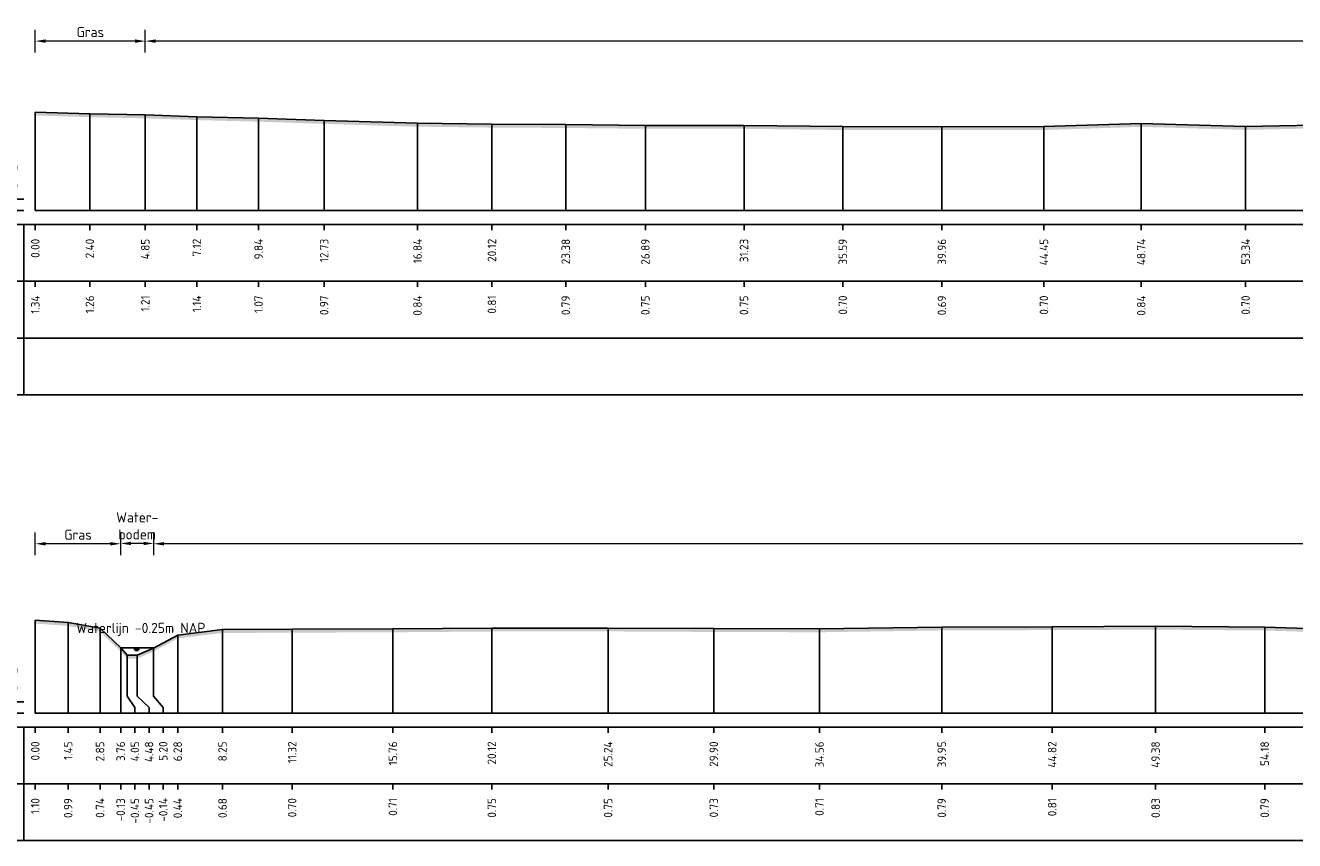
# Model space of a CAD drawing. Header units: metres. Extents: x 128583 to 136452, y 412329 to 415128.
# Tile 213 of 256: x 134945 to 135001, y 414970 to 415006. Entities that reach past the tile are written whole.
import ezdxf
from ezdxf.enums import TextEntityAlignment as Align

# ---------------------------------------------------------------- set-up
doc = ezdxf.new("R2010")
doc.units = ezdxf.units.M
doc.header["$PDMODE"] = 35
doc.header["$PDSIZE"] = 0.075
for name, color, linetype, lineweight in [('X-ME-AL-PROFIEL_HUIDIG MAAIVELD-GD', 8, 'Continuous', 0), ('X-XX-AL-DETAIL1-M', 7, 'Continuous', 18), ('X-XX-AL-NAP-T18', 7, 'Continuous', 18)]:
    doc.layers.add(name, color=color, linetype=linetype, lineweight=lineweight)
for name, color, linetype in [('X-ME-AL-PROFIEL_MAAIVELD-GD', 8, 'Continuous'), ('X-ME-AL-PROFIEL_WATERLIJN-GD', 150, 'Continuous'), ('X-ME-AL-PROFIELRASTER-S', 7, 'Continuous')]:
    doc.layers.add(name, color=color, linetype=linetype)
doc.styles.add('NLCS-ISO-ANNOTATIEF-T18', font='NLCS-ISO.ttf', dxfattribs={"height": 1.8})
doc.styles.add('NLCS-ISO-ANNOTATIVE-T18', font='NLCS-ISO.ttf', dxfattribs={"height": 1.8})
doc.dimstyles.new('NLCS-ANNOTATIEF-T18-PIJL_L2_H0', dxfattribs={"dimtxt": 2.5, "dimasz": 1.8, "dimexe": 2, "dimexo": 2, "dimgap": 0.7, "dimtad": 1, "dimzin": 0, "dimdsep": 46, "dimtxsty": 'NLCS-ISO-ANNOTATIEF-T18', "dimcen": 0, "dimdle": 2, "dimclrd": 256, "dimclre": 256, "dimclrt": 10, "dimaunit": 2, "dimadec": 0, "dimazin": 0, "dimtfac": 1, "dimtdec": 3, "dimtofl": 0, "dimtmove": 0, "dimatfit": 3, "dimfxl": 2, "dimfxlon": 1, "dimtfillclr": 256, "dimtolj": 1, "dimtzin": 0, "dimlwd": -1, "dimlwe": -1, "dimarcsym": 0})

# ---------------------------------------------------------------- blocks, each defined once
blk = doc.blocks.new('SAL-PROFIELRASTER-D')
at = {"color": 0, "linetype": 'ByBlock', "lineweight": -2, "flags": 128}
for points in [[(-2, 0), (-72, 0)], [(-24, 2), (-23, 0), (-22, 2), (-2, 2)], [(-72, -12.5), (-72, -2.5)], [(0, -2.5), (-72, -2.5)], [(-2, -12.5), (-2, -2.5)], [(0, -12.5), (-72, -12.5)]]:
    blk.add_lwpolyline(points, dxfattribs=at)
at = {"color": 0, "linetype": 'ByBlock', "lineweight": -2, "style": 'NLCS-ISO-ANNOTATIVE-T18'}
blk.add_text('NAP', height=2, dxfattribs=at).set_placement((-3, 3), align=Align.RIGHT)
blk.add_text('Afstand', height=2.5, dxfattribs=at).set_placement((-4.5, -7.5), align=Align.MIDDLE_RIGHT)
for tag, height, p in [('PROFIELNR', 5, (-3, 10)), ('SCHAAL', 2, (-3, 6.5)), ('NAP', 2, (-9.94, 3))]:
    blk.add_attdef(tag, text='', height=height, dxfattribs=at).set_placement(p, align=Align.RIGHT)
blk = doc.blocks.new('SAL-PROFIELRASTER_BALK_EIND1-D')
at = {"color": 0, "linetype": 'ByBlock', "lineweight": -2, "flags": 128}
for points in [[(0, 0), (1, 0)], [(0, -2.5), (1, -2.5)], [(0, -12.5), (1, -12.5)]]:
    blk.add_lwpolyline(points, dxfattribs=at)
blk = doc.blocks.new('SAL-PROFIELRASTER_BALK-D')
at = {"color": 0, "linetype": 'ByBlock', "lineweight": -2}
for p, q in [((-72, -12.5), (-72, -2.5)), ((-2, -2.5), (-2, -12.5)), ((0, -12.5), (-72, -12.5))]:
    blk.add_line(p, q, dxfattribs=at)
at = {"color": 0, "linetype": 'ByBlock', "lineweight": -2, "style": 'NLCS-ISO-ANNOTATIVE-T18'}
for tag, height, p in [('TITEL1', 2.5, (-4.5, -6.5)), ('TITEL2', 1.5, (-4.5, -9.5))]:
    blk.add_attdef(tag, text='', height=height, dxfattribs=at).set_placement(p, align=Align.MIDDLE_RIGHT)
blk = doc.blocks.new('SAL-PROFIELRASTER_BALK_EIND2-D')
at = {"color": 0, "linetype": 'ByBlock', "lineweight": -2}
blk.add_line((1, -12.5), (0, -12.5), dxfattribs=at)
blk = doc.blocks.new('SAL-PROFIELRASTER_BALK_DATA-D')
at = {"color": 0, "linetype": 'ByBlock', "lineweight": -2}
blk.add_lwpolyline([(0, -3.5), (0, -2.5)], dxfattribs=at)
at = {"color": 0, "linetype": 'ByBlock', "lineweight": -2, "style": 'NLCS-ISO-ANNOTATIVE-T18'}
blk.add_attdef('GETAL', text='', height=1.5, rotation=90, dxfattribs=at).set_placement((0.75, -5), align=Align.RIGHT)
blk = doc.blocks.new('SAL-PROFIELRASTER_AANHAAL-D')
at = {"color": 9, "linetype": 'ByBlock', "lineweight": -2, "flags": 128}
blk.add_lwpolyline([(0, 1), (0, 0)], dxfattribs=at)
blk = doc.blocks.new('SAL-PROFIELRASTER_AANHAAL_STAGGER-D')
at = {"color": 9, "linetype": 'ByBlock', "lineweight": -2, "flags": 128}
for points in [[(0, 0), (0, -0.25)], [(0, -0.25), (1, -0.75)], [(1, -0.75), (1, -1)]]:
    blk.add_lwpolyline(points, dxfattribs=at)
blk = doc.blocks.new('*D44')
at = {"layer": 'Defpoints', "color": 0, "transparency": 16777216}
for p in [(134945.931, 414982.912), (134949.695, 414978.319), (134945.931, 414975.447)]:
    blk.add_point(p, dxfattribs=at)
at = {"layer": 'X-XX-AL-DETAIL1-M', "transparency": 16777216}
for p, q in [((134945.931, 414982.412), (134945.931, 414983.412)), ((134949.695, 414982.412), (134949.695, 414983.412)), ((134949.245, 414982.912), (134946.381, 414982.912))]:
    blk.add_line(p, q, dxfattribs=at)
for points in [[(134946.381, 414982.987), (134946.381, 414982.837), (134945.931, 414982.912)], [(134949.245, 414982.987), (134949.245, 414982.837), (134949.695, 414982.912)]]:
    blk.add_solid(points, dxfattribs=at)
at = {"layer": 'X-XX-AL-DETAIL1-M', "color": 10, "transparency": 16777216, "insert": (134947.813, 414983.312), "char_height": 0.45, "attachment_point": 5, "style": 'NLCS-ISO-ANNOTATIEF-T18'}
blk.add_mtext('\\A1;Gras', dxfattribs=at)
blk = doc.blocks.new('*D45')
at = {"layer": 'Defpoints', "color": 0, "transparency": 16777216}
for p in [(134949.695, 414982.926), (134949.695, 414978.319), (134951.151, 414978.319)]:
    blk.add_point(p, dxfattribs=at)
at = {"layer": 'X-XX-AL-DETAIL1-M', "transparency": 16777216}
for p, q in [((134949.695, 414982.426), (134949.695, 414983.426)), ((134951.151, 414982.426), (134951.151, 414983.426)), ((134950.701, 414982.926), (134950.145, 414982.926))]:
    blk.add_line(p, q, dxfattribs=at)
for points in [[(134950.145, 414983.001), (134950.145, 414982.851), (134949.695, 414982.926)], [(134950.701, 414983.001), (134950.701, 414982.851), (134951.151, 414982.926)]]:
    blk.add_solid(points, dxfattribs=at)
at = {"layer": 'X-XX-AL-DETAIL1-M', "color": 10, "transparency": 16777216, "insert": (134950.423, 414983.701), "char_height": 0.45, "attachment_point": 5, "style": 'NLCS-ISO-ANNOTATIEF-T18'}
blk.add_mtext('\\A1;Water-\\Pbodem', dxfattribs=at)
blk = doc.blocks.new('*D46')
at = {"layer": 'Defpoints', "color": 0, "transparency": 16777216}
for p in [(134951.151, 414982.912), (134951.151, 414978.319), (135138.945, 414978.194)]:
    blk.add_point(p, dxfattribs=at)
at = {"layer": 'X-XX-AL-DETAIL1-M', "transparency": 16777216}
for p, q in [((134951.151, 414982.412), (134951.151, 414983.412)), ((135138.945, 414982.412), (135138.945, 414983.412)), ((135138.495, 414982.912), (134951.601, 414982.912))]:
    blk.add_line(p, q, dxfattribs=at)
for points in [[(134951.601, 414982.987), (134951.601, 414982.837), (134951.151, 414982.912)], [(135138.495, 414982.987), (135138.495, 414982.837), (135138.945, 414982.912)]]:
    blk.add_solid(points, dxfattribs=at)
at = {"layer": 'X-XX-AL-DETAIL1-M', "color": 10, "transparency": 16777216, "insert": (135044.726, 414983.312), "char_height": 0.45, "attachment_point": 5, "style": 'NLCS-ISO-ANNOTATIEF-T18'}
blk.add_mtext('\\A1;Gras', dxfattribs=at)
blk = doc.blocks.new('*D96')
at = {"layer": 'Defpoints', "color": 0, "transparency": 16777216}
for p in [(134945.931, 415005.076), (134945.931, 414997.61), (134950.78, 414997.61)]:
    blk.add_point(p, dxfattribs=at)
at = {"layer": 'X-XX-AL-DETAIL1-M', "transparency": 16777216}
for p, q in [((134945.931, 415004.576), (134945.931, 415005.576)), ((134950.33, 415005.076), (134946.381, 415005.076)), ((134950.78, 415004.576), (134950.78, 415005.576))]:
    blk.add_line(p, q, dxfattribs=at)
for points in [[(134946.381, 415005.151), (134946.381, 415005.001), (134945.931, 415005.076)], [(134950.33, 415005.151), (134950.33, 415005.001), (134950.78, 415005.076)]]:
    blk.add_solid(points, dxfattribs=at)
at = {"layer": 'X-XX-AL-DETAIL1-M', "color": 10, "transparency": 16777216, "insert": (134948.356, 415005.476), "char_height": 0.45, "attachment_point": 5, "style": 'NLCS-ISO-ANNOTATIEF-T18'}
blk.add_mtext('\\A1;Gras', dxfattribs=at)
blk = doc.blocks.new('*D97')
at = {"layer": 'Defpoints', "color": 0, "transparency": 16777216}
for p in [(134950.78, 415005.076), (135136.257, 415000.362), (134950.78, 414997.61)]:
    blk.add_point(p, dxfattribs=at)
at = {"layer": 'X-XX-AL-DETAIL1-M', "transparency": 16777216}
for p, q in [((134950.78, 415004.576), (134950.78, 415005.576)), ((135135.807, 415005.076), (134951.23, 415005.076)), ((135136.257, 415004.576), (135136.257, 415005.576))]:
    blk.add_line(p, q, dxfattribs=at)
for points in [[(134951.23, 415005.151), (134951.23, 415005.001), (134950.78, 415005.076)], [(135135.807, 415005.151), (135135.807, 415005.001), (135136.257, 415005.076)]]:
    blk.add_solid(points, dxfattribs=at)
at = {"layer": 'X-XX-AL-DETAIL1-M', "color": 10, "transparency": 16777216, "insert": (135027.055, 415005.476), "char_height": 0.45, "attachment_point": 5, "style": 'NLCS-ISO-ANNOTATIEF-T18'}
blk.add_mtext('\\A1;Akker', dxfattribs=at)

msp = doc.modelspace()

# ---------------------------------------------------------------- hatches: boundary and pattern name
at = {"layer": 'X-ME-AL-PROFIEL_HUIDIG MAAIVELD-GD'}
h = msp.add_hatch(dxfattribs=at)
h.set_pattern_fill('AGR-MAAIVELD', color=256, scale=0.1, pattern_type=2)
h.set_pattern_definition([(45, (-1.84706, 78.0789), (-0.5000001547, 0.5000001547), []), (45, (-1.9185, 78.1503), (0, 1.0000003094), [0.707107, -0.707107]), (45, (-1.9899, 78.22176), (0, 1.0000003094), [0.707107, -0.707107]), (45, (-2.06234, 78.2942), (0, 1.0000003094), [0.707107, -0.707107]), (45, (-2.1328, 78.3646), (0, 1.0000003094), [0.707107, -0.707107]), (45, (-2.2042, 78.43604), (0, 1.0000003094), [0.707107, -0.707107]), (45, (-2.2756, 78.5075), (0, 1.0000003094), [0.707107, -0.707107]), (315, (-1.84706, 78.0789), (0.5000001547, 0.5000001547), []), (315, (-1.7756, 78.1503), (1.0000003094, -3e-16), [0.707107, -0.707107]), (315, (-1.7042, 78.22176), (1.0000003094, -3e-16), [0.707107, -0.707107]), (315, (-1.6318, 78.2942), (1.0000003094, -3e-16), [0.707107, -0.707107]), (315, (-1.56134, 78.3646), (1.0000003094, -3e-16), [0.707107, -0.707107]), (315, (-1.4899, 78.43604), (1.0000003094, -3e-16), [0.707107, -0.707107]), (315, (-1.4185, 78.5075), (1.0000003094, -3e-16), [0.707107, -0.707107])])
h.paths.add_polyline_path([(135213.654, 414998.929), (135212.659, 414999.118), (135211.546, 414999.221), (135210.706, 414999.715), (135209.594, 414999.913), (135208.497, 415000.292), (135207.851, 415001.041), (135205.751, 415001.151), (135205.109, 415001.4), (135204.19, 415001.531), (135201.604, 415001.878), (135198.903, 415001.959), (135196.39, 415002.183), (135193.435, 415002.138), (135190.237, 415002.136), (135186.604, 415001.986), (135183.582, 415001.89), (135179.786, 415002.013), (135176.539, 415002.242), (135173.478, 415002.372), (135170.523, 415002.472), (135166.621, 415002.443), (135163.662, 415002.343), (135160.698, 415002.253), (135157.45, 415001.894), (135153.613, 415001.825), (135150.451, 415001.772), (135146.663, 415001.795), (135143.024, 415001.816), (135140.389, 415001.681), (135139.061, 415000.816), (135138.948, 415000.362), (135138.605, 414999.786), (135138.183, 414999.618), (135137.325, 414999.737), (135136.597, 414999.947), (135136.321, 415000.272), (135135.774, 415001.042), (135135.039, 415001.111), (135131.429, 415001.3), (135128.397, 415001.277), (135124.868, 415001.407), (135121.178, 415001.231), (135117.856, 415001.246), (135113.479, 415001.334), (135109.01, 415001.227), (135105.657, 415001.229), (135101.97, 415001.355), (135097.696, 415001.398), (135093.407, 415001.285), (135089.454, 415001.33), (135085.418, 415001.419), (135081.052, 415001.409), (135077.063, 415001.289), (135073.02, 415001.43), (135069.007, 415001.435), (135064.671, 415001.367), (135060.69, 415001.311), (135056.662, 415001.342), (135052.68, 415001.342), (135048.505, 415001.301), (135044.062, 415001.256), (135040.414, 415001.363), (135036.157, 415001.315), (135031.83, 415001.34), (135028.324, 415001.412), (135024.23, 415001.291), (135019.901, 415001.365), (135016.006, 415001.264), (135012.585, 415001.393), (135008.308, 415001.372), (135003.777, 415001.407), (134999.276, 415001.312), (134994.672, 415001.447), (134990.385, 415001.306), (134985.888, 415001.302), (134981.519, 415001.305), (134977.166, 415001.36), (134972.819, 415001.361), (134969.309, 415001.397), (134966.056, 415001.415), (134962.776, 415001.453), (134958.663, 415001.575), (134955.772, 415001.675), (134953.048, 415001.745), (134950.78, 415001.823), (134948.332, 415001.872), (134945.931, 415001.95), (134945.931, 415001.8), (134948.332, 415001.722), (134950.78, 415001.673), (134953.048, 415001.595), (134955.772, 415001.525), (134958.663, 415001.425), (134962.776, 415001.303), (134966.056, 415001.265), (134969.309, 415001.247), (134972.819, 415001.211), (134977.166, 415001.21), (134981.519, 415001.155), (134985.888, 415001.152), (134990.385, 415001.156), (134994.672, 415001.297), (134999.276, 415001.162), (135003.777, 415001.257), (135008.308, 415001.222), (135012.585, 415001.243), (135016.006, 415001.114), (135019.901, 415001.215), (135024.23, 415001.141), (135028.324, 415001.262), (135031.83, 415001.19), (135036.157, 415001.165), (135040.414, 415001.213), (135044.062, 415001.106), (135048.505, 415001.151), (135052.68, 415001.192), (135056.662, 415001.192), (135060.69, 415001.161), (135064.671, 415001.217), (135069.007, 415001.285), (135073.02, 415001.28), (135077.063, 415001.139), (135081.052, 415001.259), (135085.418, 415001.269), (135089.454, 415001.18), (135093.407, 415001.135), (135097.696, 415001.248), (135101.97, 415001.205), (135105.657, 415001.079), (135109.01, 415001.077), (135113.479, 415001.184), (135117.856, 415001.096), (135121.178, 415001.081), (135124.868, 415001.257), (135128.397, 415001.127), (135131.429, 415001.15), (135135.039, 415000.961), (135135.774, 415000.892), (135136.321, 415000.122), (135136.597, 414999.797), (135137.325, 414999.587), (135138.183, 414999.468), (135138.605, 414999.636), (135138.948, 415000.212), (135139.061, 415000.666), (135140.389, 415001.531), (135143.024, 415001.666), (135146.663, 415001.645), (135150.451, 415001.622), (135153.613, 415001.675), (135157.45, 415001.744), (135160.698, 415002.103), (135163.662, 415002.193), (135166.621, 415002.293), (135170.523, 415002.322), (135173.478, 415002.222), (135176.539, 415002.092), (135179.786, 415001.863), (135183.582, 415001.74), (135186.604, 415001.836), (135190.237, 415001.986), (135193.435, 415001.988), (135196.39, 415002.033), (135198.903, 415001.809), (135201.604, 415001.728), (135204.19, 415001.381), (135205.109, 415001.25), (135205.751, 415001.001), (135207.851, 415000.891), (135208.497, 415000.142), (135209.594, 414999.763), (135210.706, 414999.565), (135211.546, 414999.071), (135212.659, 414998.968), (135213.654, 414998.779)])
h = msp.add_hatch(dxfattribs=at)
h.set_pattern_fill('AGR-MAAIVELD', color=256, scale=0.1, pattern_type=2)
h.set_pattern_definition([(45, (0, 102.8921), (-0.5000001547, 0.5000001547), []), (45, (-0.0714, 102.96355), (0, 1.0000003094), [0.707107, -0.707107]), (45, (-0.14286, 103.035), (0, 1.0000003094), [0.707107, -0.707107]), (45, (-0.2153, 103.1074), (0, 1.0000003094), [0.707107, -0.707107]), (45, (-0.2857, 103.1778), (0, 1.0000003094), [0.707107, -0.707107]), (45, (-0.35714, 103.24926), (0, 1.0000003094), [0.707107, -0.707107]), (45, (-0.4286, 103.3207), (0, 1.0000003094), [0.707107, -0.707107]), (315, (0, 102.8921), (0.5000001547, 0.5000001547), []), (315, (0.0714, 102.96355), (1.0000003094, -3e-16), [0.707107, -0.707107]), (315, (0.14286, 103.035), (1.0000003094, -3e-16), [0.707107, -0.707107]), (315, (0.2153, 103.1074), (1.0000003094, -3e-16), [0.707107, -0.707107]), (315, (0.2857, 103.1778), (1.0000003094, -3e-16), [0.707107, -0.707107]), (315, (0.35714, 103.24926), (1.0000003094, -3e-16), [0.707107, -0.707107]), (315, (0.4286, 103.3207), (1.0000003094, -3e-16), [0.707107, -0.707107])])
h.paths.add_polyline_path([(135208.569, 414976.631), (135207.692, 414977.22), (135207.139, 414977.483), (135205.942, 414977.713), (135204.691, 414977.798), (135204.456, 414977.893), (135203.792, 414978.208), (135202.718, 414978.528), (135201.971, 414978.852), (135200.981, 414978.862), (135199.863, 414978.973), (135198.697, 414979.271), (135196.906, 414979.6), (135194.838, 414979.737), (135191.312, 414980.029), (135187.535, 414980.126), (135182.408, 414979.998), (135176.279, 414979.783), (135171.983, 414979.918), (135166.597, 414980.123), (135162.492, 414980.256), (135158.616, 414980.118), (135153.627, 414979.644), (135149.131, 414979.452), (135146.403, 414979.435), (135142.748, 414979.14), (135142.107, 414978.896), (135140.99, 414978.17), (135140.377, 414977.804), (135139.979, 414977.805), (135138.945, 414978.194), (135138.3, 414978.842), (135137.258, 414979.338), (135133.652, 414979.438), (135128.625, 414979.415), (135124.788, 414979.5), (135119.945, 414979.413), (135114.864, 414979.349), (135109.64, 414979.297), (135104.226, 414979.391), (135098.98, 414979.438), (135093.99, 414979.414), (135089.033, 414979.366), (135082.909, 414979.243), (135078.204, 414979.185), (135073.384, 414979.224), (135068.656, 414979.331), (135063.83, 414979.321), (135058.453, 414979.328), (135053.369, 414979.329), (135048.451, 414979.352), (135043.683, 414979.36), (135037.909, 414979.26), (135033.154, 414979.269), (135028.386, 414979.209), (135023.697, 414979.295), (135018.983, 414979.321), (135014.485, 414979.265), (135009.589, 414979.074), (135004.769, 414979.087), (135000.114, 414979.239), (134995.308, 414979.276), (134990.747, 414979.256), (134985.881, 414979.24), (134980.493, 414979.16), (134975.833, 414979.174), (134971.175, 414979.197), (134966.05, 414979.194), (134961.692, 414979.159), (134957.25, 414979.142), (134954.182, 414979.128), (134952.207, 414978.888), (134951.134, 414978.31), (134950.415, 414977.997), (134949.984, 414978.002), (134949.695, 414978.319), (134948.784, 414979.186), (134947.38, 414979.441), (134945.931, 414979.542), (134945.931, 414979.392), (134947.38, 414979.291), (134948.784, 414979.036), (134949.695, 414978.169), (134949.984, 414977.852), (134950.415, 414977.847), (134951.134, 414978.16), (134952.207, 414978.738), (134954.182, 414978.978), (134957.25, 414978.992), (134961.692, 414979.009), (134966.05, 414979.044), (134971.175, 414979.047), (134975.833, 414979.024), (134980.493, 414979.01), (134985.881, 414979.09), (134990.747, 414979.106), (134995.308, 414979.126), (135000.114, 414979.089), (135004.769, 414978.937), (135009.589, 414978.924), (135014.485, 414979.115), (135018.983, 414979.171), (135023.697, 414979.145), (135028.386, 414979.059), (135033.154, 414979.119), (135037.909, 414979.11), (135043.683, 414979.21), (135048.451, 414979.202), (135053.369, 414979.179), (135058.453, 414979.178), (135063.83, 414979.171), (135068.656, 414979.181), (135073.384, 414979.074), (135078.204, 414979.035), (135082.909, 414979.093), (135089.033, 414979.216), (135093.99, 414979.264), (135098.98, 414979.288), (135104.226, 414979.241), (135109.64, 414979.147), (135114.864, 414979.199), (135119.945, 414979.263), (135124.788, 414979.35), (135128.625, 414979.265), (135133.652, 414979.288), (135137.258, 414979.188), (135138.3, 414978.692), (135138.945, 414978.044), (135139.979, 414977.655), (135140.377, 414977.654), (135140.99, 414978.02), (135142.107, 414978.746), (135142.748, 414978.99), (135146.403, 414979.285), (135149.131, 414979.302), (135153.627, 414979.494), (135158.616, 414979.968), (135162.492, 414980.106), (135166.597, 414979.973), (135171.983, 414979.768), (135176.279, 414979.633), (135182.408, 414979.848), (135187.535, 414979.976), (135191.312, 414979.879), (135194.838, 414979.587), (135196.906, 414979.45), (135198.697, 414979.121), (135199.863, 414978.823), (135200.981, 414978.712), (135201.971, 414978.702), (135202.718, 414978.378), (135203.792, 414978.058), (135204.456, 414977.743), (135204.691, 414977.648), (135205.942, 414977.563), (135207.139, 414977.333), (135207.692, 414977.07), (135208.569, 414976.481)])

# ---------------------------------------------------------------- linework, layer by layer
at = {"layer": 'X-ME-AL-PROFIEL_MAAIVELD-GD'}
for points in [[(134945.931, 415001.95), (134948.332, 415001.872), (134950.78, 415001.823), (134953.048, 415001.745), (134955.772, 415001.675), (134958.663, 415001.575), (134962.776, 415001.453), (134966.056, 415001.415), (134969.309, 415001.397), (134972.819, 415001.361), (134977.166, 415001.36), (134981.519, 415001.305), (134985.888, 415001.302), (134990.385, 415001.306), (134994.672, 415001.447), (134999.276, 415001.312), (135003.777, 415001.407)], [(134945.931, 414979.542), (134947.38, 414979.441), (134948.784, 414979.186), (134949.695, 414978.319), (134949.984, 414978.002), (134950.415, 414977.997), (134951.134, 414978.31), (134952.207, 414978.888), (134954.182, 414979.128), (134957.25, 414979.142), (134961.692, 414979.159), (134966.05, 414979.194), (134971.175, 414979.197), (134975.833, 414979.174), (134980.493, 414979.16), (134985.881, 414979.24), (134990.747, 414979.256), (134995.308, 414979.276), (135000.114, 414979.239), (135004.769, 414979.087)]]:
    msp.add_lwpolyline(points, dxfattribs=at)
at = {"layer": 'X-ME-AL-PROFIEL_WATERLIJN-GD'}
for points in [[(134949.695, 414978.319), (134951.151, 414978.319)], [(134950.279, 414978.251), (134950.529, 414978.251)], [(134950.335, 414978.202), (134950.46, 414978.202)]]:
    msp.add_lwpolyline(points, dxfattribs=at)

# ---------------------------------------------------------------- block references
at = {"layer": 'X-ME-AL-PROFIELRASTER-S'}
for p, yscale in [((134945.931, 414997.61), 4.34), ((134948.332, 414997.61), 4.262), ((134950.78, 414997.61), 4.213), ((134953.048, 414997.61), 4.135), ((134955.772, 414997.61), 4.065), ((134958.663, 414997.61), 3.965), ((134962.776, 414997.61), 3.843), ((134966.056, 414997.61), 3.805), ((134969.309, 414997.61), 3.787), ((134972.819, 414997.61), 3.751), ((134977.166, 414997.61), 3.75), ((134981.519, 414997.61), 3.695), ((134985.888, 414997.61), 3.692), ((134990.385, 414997.61), 3.696), ((134994.672, 414997.61), 3.837), ((134999.276, 414997.61), 3.702), ((134945.931, 414975.447), 4.095), ((134945.931, 414975.447), 4.095), ((134947.38, 414975.447), 3.994), ((134947.38, 414975.447), 3.994), ((134948.784, 414975.447), 3.739), ((134948.784, 414975.447), 3.739), ((134952.207, 414975.447), 3.441), ((134952.207, 414975.447), 3.441), ((134954.182, 414975.447), 3.681), ((134954.182, 414975.447), 3.681), ((134957.25, 414975.447), 3.695), ((134957.25, 414975.447), 3.695), ((134961.692, 414975.447), 3.712), ((134961.692, 414975.447), 3.712), ((134966.05, 414975.447), 3.747), ((134966.05, 414975.447), 3.747), ((134971.175, 414975.447), 3.75), ((134971.175, 414975.447), 3.75), ((134975.833, 414975.447), 3.727), ((134975.833, 414975.447), 3.727), ((134980.493, 414975.447), 3.713), ((134980.493, 414975.447), 3.713), ((134985.881, 414975.447), 3.793), ((134985.881, 414975.447), 3.793), ((134990.747, 414975.447), 3.809), ((134990.747, 414975.447), 3.809), ((134995.308, 414975.447), 3.829), ((134995.308, 414975.447), 3.829), ((135000.114, 414975.447), 3.792), ((135000.114, 414975.447), 3.792), ((134949.695, 414975.447), 2.872), ((134949.695, 414975.447), 2.872), ((134951.134, 414976.447), 1.863), ((134951.134, 414976.447), 1.863), ((134949.984, 414976.447), 1.555), ((134950.415, 414976.447), 1.55)]:
    msp.add_blockref('SAL-PROFIELRASTER_AANHAAL-D', p, dxfattribs=dict(at, yscale=yscale))
at = {"layer": 'X-ME-AL-PROFIELRASTER-S', "xscale": 0.25, "yscale": 0.25, "zscale": 0.25}
for name, p, values in [('SAL-PROFIELRASTER-D', (134945.931, 414997.61), {'PROFIELNR': 'CU16', 'SCHAAL': '1:250', 'NAP': '-3.00'}), ('SAL-PROFIELRASTER_BALK_DATA-D', (134945.931, 414997.61), {'GETAL': '0.00'}), ('SAL-PROFIELRASTER_BALK_DATA-D', (134948.332, 414997.61), {'GETAL': '2.40'}), ('SAL-PROFIELRASTER_BALK_DATA-D', (134950.78, 414997.61), {'GETAL': '4.85'}), ('SAL-PROFIELRASTER_BALK_DATA-D', (134953.048, 414997.61), {'GETAL': '7.12'}), ('SAL-PROFIELRASTER_BALK_DATA-D', (134955.772, 414997.61), {'GETAL': '9.84'}), ('SAL-PROFIELRASTER_BALK_DATA-D', (134958.663, 414997.61), {'GETAL': '12.73'}), ('SAL-PROFIELRASTER_BALK_DATA-D', (134962.776, 414997.61), {'GETAL': '16.84'}), ('SAL-PROFIELRASTER_BALK_DATA-D', (134966.056, 414997.61), {'GETAL': '20.12'}), ('SAL-PROFIELRASTER_BALK_DATA-D', (134969.309, 414997.61), {'GETAL': '23.38'}), ('SAL-PROFIELRASTER_BALK_DATA-D', (134972.819, 414997.61), {'GETAL': '26.89'}), ('SAL-PROFIELRASTER_BALK_DATA-D', (134977.166, 414997.61), {'GETAL': '31.23'}), ('SAL-PROFIELRASTER_BALK_DATA-D', (134981.519, 414997.61), {'GETAL': '35.59'}), ('SAL-PROFIELRASTER_BALK_DATA-D', (134985.888, 414997.61), {'GETAL': '39.96'}), ('SAL-PROFIELRASTER_BALK_DATA-D', (134990.385, 414997.61), {'GETAL': '44.45'}), ('SAL-PROFIELRASTER_BALK_DATA-D', (134994.672, 414997.61), {'GETAL': '48.74'}), ('SAL-PROFIELRASTER_BALK_DATA-D', (134999.276, 414997.61), {'GETAL': '53.34'}), ('SAL-PROFIELRASTER_BALK-D', (134945.931, 414995.11), {'TITEL1': 'Hoogte Maaiveld'}), ('SAL-PROFIELRASTER_BALK_DATA-D', (134945.931, 414995.11), {'GETAL': '1.34'}), ('SAL-PROFIELRASTER_BALK_DATA-D', (134948.332, 414995.11), {'GETAL': '1.26'}), ('SAL-PROFIELRASTER_BALK_DATA-D', (134950.78, 414995.11), {'GETAL': '1.21'}), ('SAL-PROFIELRASTER_BALK_DATA-D', (134953.048, 414995.11), {'GETAL': '1.14'}), ('SAL-PROFIELRASTER_BALK_DATA-D', (134955.772, 414995.11), {'GETAL': '1.07'}), ('SAL-PROFIELRASTER_BALK_DATA-D', (134958.663, 414995.11), {'GETAL': '0.97'}), ('SAL-PROFIELRASTER_BALK_DATA-D', (134962.776, 414995.11), {'GETAL': '0.84'}), ('SAL-PROFIELRASTER_BALK_DATA-D', (134966.056, 414995.11), {'GETAL': '0.81'}), ('SAL-PROFIELRASTER_BALK_DATA-D', (134969.309, 414995.11), {'GETAL': '0.79'}), ('SAL-PROFIELRASTER_BALK_DATA-D', (134972.819, 414995.11), {'GETAL': '0.75'}), ('SAL-PROFIELRASTER_BALK_DATA-D', (134977.166, 414995.11), {'GETAL': '0.75'}), ('SAL-PROFIELRASTER_BALK_DATA-D', (134981.519, 414995.11), {'GETAL': '0.70'}), ('SAL-PROFIELRASTER_BALK_DATA-D', (134985.888, 414995.11), {'GETAL': '0.69'}), ('SAL-PROFIELRASTER_BALK_DATA-D', (134990.385, 414995.11), {'GETAL': '0.70'}), ('SAL-PROFIELRASTER_BALK_DATA-D', (134994.672, 414995.11), {'GETAL': '0.84'}), ('SAL-PROFIELRASTER_BALK_DATA-D', (134999.276, 414995.11), {'GETAL': '0.70'}), ('SAL-PROFIELRASTER_BALK-D', (134945.931, 414992.61), {'TITEL1': 'Hoogte Bovenkant slib'}), ('SAL-PROFIELRASTER-D', (134945.931, 414975.447), {'PROFIELNR': 'CU17', 'SCHAAL': '1:250', 'NAP': '-3.00'}), ('SAL-PROFIELRASTER_BALK_DATA-D', (134945.931, 414975.447), {'GETAL': '0.00'}), ('SAL-PROFIELRASTER_BALK_DATA-D', (134945.931, 414975.447), {'GETAL': '0.00'}), ('SAL-PROFIELRASTER_BALK_DATA-D', (134947.38, 414975.447), {'GETAL': '1.45'}), ('SAL-PROFIELRASTER_BALK_DATA-D', (134947.38, 414975.447), {'GETAL': '1.45'}), ('SAL-PROFIELRASTER_BALK_DATA-D', (134948.784, 414975.447), {'GETAL': '2.85'}), ('SAL-PROFIELRASTER_BALK_DATA-D', (134948.784, 414975.447), {'GETAL': '2.85'}), ('SAL-PROFIELRASTER_BALK_DATA-D', (134949.695, 414975.447), {'GETAL': '3.76'}), ('SAL-PROFIELRASTER_BALK_DATA-D', (134949.695, 414975.447), {'GETAL': '3.76'}), ('SAL-PROFIELRASTER_BALK_DATA-D', (134950.32, 414975.447), {'GETAL': '4.05'}), ('SAL-PROFIELRASTER_BALK_DATA-D', (134950.945, 414975.447), {'GETAL': '4.48'}), ('SAL-PROFIELRASTER_BALK_DATA-D', (134951.57, 414975.447), {'GETAL': '5.20'}), ('SAL-PROFIELRASTER_BALK_DATA-D', (134951.57, 414975.447), {'GETAL': '5.20'}), ('SAL-PROFIELRASTER_BALK_DATA-D', (134952.207, 414975.447), {'GETAL': '6.28'}), ('SAL-PROFIELRASTER_BALK_DATA-D', (134952.207, 414975.447), {'GETAL': '6.28'}), ('SAL-PROFIELRASTER_BALK_DATA-D', (134954.182, 414975.447), {'GETAL': '8.25'}), ('SAL-PROFIELRASTER_BALK_DATA-D', (134954.182, 414975.447), {'GETAL': '8.25'}), ('SAL-PROFIELRASTER_BALK_DATA-D', (134957.25, 414975.447), {'GETAL': '11.32'}), ('SAL-PROFIELRASTER_BALK_DATA-D', (134957.25, 414975.447), {'GETAL': '11.32'}), ('SAL-PROFIELRASTER_BALK_DATA-D', (134961.692, 414975.447), {'GETAL': '15.76'}), ('SAL-PROFIELRASTER_BALK_DATA-D', (134961.692, 414975.447), {'GETAL': '15.76'}), ('SAL-PROFIELRASTER_BALK_DATA-D', (134966.05, 414975.447), {'GETAL': '20.12'}), ('SAL-PROFIELRASTER_BALK_DATA-D', (134966.05, 414975.447), {'GETAL': '20.12'}), ('SAL-PROFIELRASTER_BALK_DATA-D', (134971.175, 414975.447), {'GETAL': '25.24'}), ('SAL-PROFIELRASTER_BALK_DATA-D', (134971.175, 414975.447), {'GETAL': '25.24'}), ('SAL-PROFIELRASTER_BALK_DATA-D', (134975.833, 414975.447), {'GETAL': '29.90'}), ('SAL-PROFIELRASTER_BALK_DATA-D', (134975.833, 414975.447), {'GETAL': '29.90'}), ('SAL-PROFIELRASTER_BALK_DATA-D', (134980.493, 414975.447), {'GETAL': '34.56'}), ('SAL-PROFIELRASTER_BALK_DATA-D', (134980.493, 414975.447), {'GETAL': '34.56'}), ('SAL-PROFIELRASTER_BALK_DATA-D', (134985.881, 414975.447), {'GETAL': '39.95'}), ('SAL-PROFIELRASTER_BALK_DATA-D', (134985.881, 414975.447), {'GETAL': '39.95'}), ('SAL-PROFIELRASTER_BALK_DATA-D', (134990.747, 414975.447), {'GETAL': '44.82'}), ('SAL-PROFIELRASTER_BALK_DATA-D', (134990.747, 414975.447), {'GETAL': '44.82'}), ('SAL-PROFIELRASTER_BALK_DATA-D', (134995.308, 414975.447), {'GETAL': '49.38'}), ('SAL-PROFIELRASTER_BALK_DATA-D', (134995.308, 414975.447), {'GETAL': '49.38'}), ('SAL-PROFIELRASTER_BALK_DATA-D', (135000.114, 414975.447), {'GETAL': '54.18'}), ('SAL-PROFIELRASTER_BALK_DATA-D', (135000.114, 414975.447), {'GETAL': '54.18'}), ('SAL-PROFIELRASTER_BALK-D', (134945.931, 414972.947), {'TITEL1': 'Hoogte Maaiveld'}), ('SAL-PROFIELRASTER_BALK_DATA-D', (134945.931, 414972.947), {'GETAL': '1.10'}), ('SAL-PROFIELRASTER_BALK_DATA-D', (134947.38, 414972.947), {'GETAL': '0.99'}), ('SAL-PROFIELRASTER_BALK_DATA-D', (134948.784, 414972.947), {'GETAL': '0.74'}), ('SAL-PROFIELRASTER_BALK_DATA-D', (134949.695, 414972.947), {'GETAL': '-0.13'}), ('SAL-PROFIELRASTER_BALK_DATA-D', (134950.32, 414972.947), {'GETAL': '-0.45'}), ('SAL-PROFIELRASTER_BALK_DATA-D', (134950.945, 414972.947), {'GETAL': '-0.45'}), ('SAL-PROFIELRASTER_BALK_DATA-D', (134951.57, 414972.947), {'GETAL': '-0.14'}), ('SAL-PROFIELRASTER_BALK_DATA-D', (134952.207, 414972.947), {'GETAL': '0.44'}), ('SAL-PROFIELRASTER_BALK_DATA-D', (134954.182, 414972.947), {'GETAL': '0.68'}), ('SAL-PROFIELRASTER_BALK_DATA-D', (134957.25, 414972.947), {'GETAL': '0.70'}), ('SAL-PROFIELRASTER_BALK_DATA-D', (134961.692, 414972.947), {'GETAL': '0.71'}), ('SAL-PROFIELRASTER_BALK_DATA-D', (134966.05, 414972.947), {'GETAL': '0.75'}), ('SAL-PROFIELRASTER_BALK_DATA-D', (134971.175, 414972.947), {'GETAL': '0.75'}), ('SAL-PROFIELRASTER_BALK_DATA-D', (134975.833, 414972.947), {'GETAL': '0.73'}), ('SAL-PROFIELRASTER_BALK_DATA-D', (134980.493, 414972.947), {'GETAL': '0.71'}), ('SAL-PROFIELRASTER_BALK_DATA-D', (134985.881, 414972.947), {'GETAL': '0.79'}), ('SAL-PROFIELRASTER_BALK_DATA-D', (134990.747, 414972.947), {'GETAL': '0.81'}), ('SAL-PROFIELRASTER_BALK_DATA-D', (134995.308, 414972.947), {'GETAL': '0.83'}), ('SAL-PROFIELRASTER_BALK_DATA-D', (135000.114, 414972.947), {'GETAL': '0.79'})]:
    msp.add_blockref(name, p, dxfattribs=at).add_auto_attribs(values)
at = {"layer": 'X-ME-AL-PROFIELRASTER-S', "yscale": 0.25}
for name, p, xscale, zscale in [('SAL-PROFIELRASTER_BALK_EIND1-D', (134945.931, 414997.61), 268.22, 260.4450191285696), ('SAL-PROFIELRASTER_BALK_EIND2-D', (134945.931, 414995.11), 268.22, 260.4450191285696), ('SAL-PROFIELRASTER_BALK_EIND2-D', (134945.931, 414992.61), 268.22, 260.4450191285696), ('SAL-PROFIELRASTER_BALK_EIND1-D', (134945.931, 414975.447), 263, 255.6740663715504), ('SAL-PROFIELRASTER_BALK_EIND2-D', (134945.931, 414972.947), 263, 255.6740663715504)]:
    msp.add_blockref(name, p, dxfattribs=dict(at, xscale=xscale, zscale=zscale))
at = {"layer": 'X-ME-AL-PROFIELRASTER-S'}
for p, xscale, zscale in [((134949.984, 414976.447), 0.3360130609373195, 0.3360130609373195), ((134950.415, 414976.447), 0.5300247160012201, 0.5300247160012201), ((134951.134, 414976.447), 0.4359946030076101, 0.4359946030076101), ((134951.134, 414976.447), 0.4359946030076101, 0.4359946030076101)]:
    msp.add_blockref('SAL-PROFIELRASTER_AANHAAL_STAGGER-D', p, dxfattribs=dict(at, xscale=xscale, zscale=zscale))

# ---------------------------------------------------------------- texts
at = {"layer": 'X-XX-AL-NAP-T18', "color": 10, "insert": (134947.733, 414978.84), "char_height": 0.45, "width": 15.43377, "attachment_point": 7, "style": 'NLCS-ISO-ANNOTATIEF-T18'}
msp.add_mtext('Waterlijn -0.25m NAP', dxfattribs=at)

# ---------------------------------------------------------------- dimensions: what is measured, and where the dimension line sits
at = {"layer": 'X-XX-AL-DETAIL1-M'}
for base, p1, p2, text, picture, middle in [((134945.931, 415005.076), (134950.78, 414997.61), (134945.931, 414997.61), 'Gras', '*D96', (134948.356, 415005.076)), ((134950.78, 415005.076), (135136.257, 415000.362), (134950.78, 414997.61), 'Akker', '*D97', (135027.055, 415005.076)), ((134949.695, 414982.926), (134951.151, 414978.319), (134949.695, 414978.319), 'Water-\\Pbodem', '*D45', (134950.423, 414982.926)), ((134945.931, 414982.912), (134949.695, 414978.319), (134945.931, 414975.447), 'Gras', '*D44', (134947.813, 414982.912)), ((134951.151, 414982.912), (135138.945, 414978.194), (134951.151, 414978.319), 'Gras', '*D46', (135044.726, 414982.912))]:
    dim = msp.add_linear_dim(base=base, p1=p1, p2=p2, text=text, dimstyle='NLCS-ANNOTATIEF-T18-PIJL_L2_H0', dxfattribs=at)
    dim.commit()
    dim.dimension.update_dxf_attribs({"geometry": picture, "text_midpoint": middle, "dimtype": 160})

doc.saveas('drawing.dxf')
